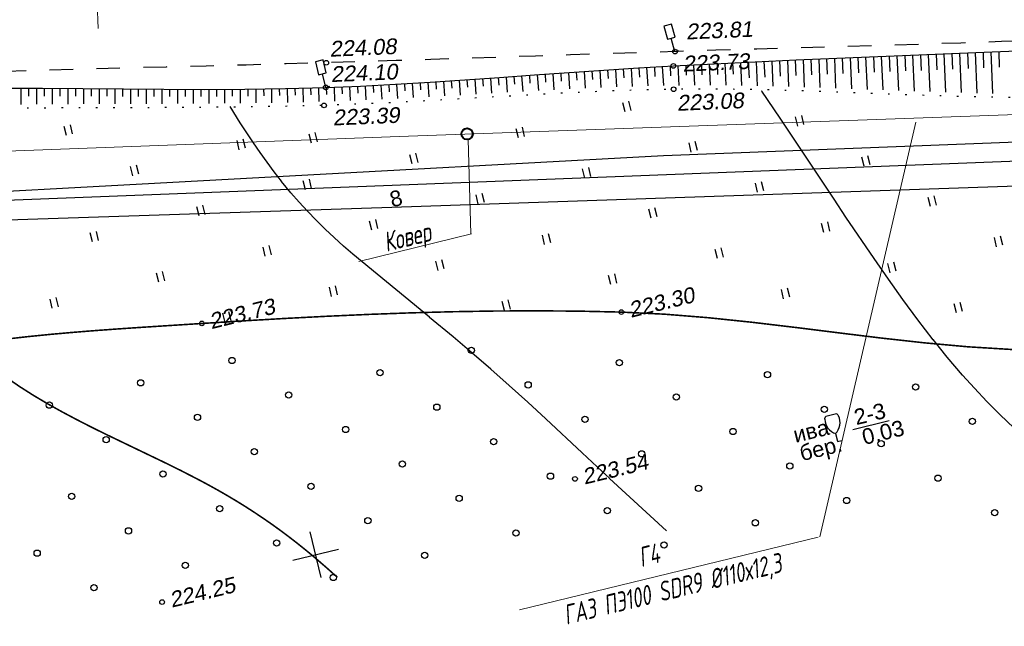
# Model space of a CAD drawing. Header units: millimetres. Extents: x -10 to 1169, y 1 to 1686.
# Tile 140 of 224: x 1001 to 1064, y 802 to 841. Entities that reach past the tile are written whole.
import ezdxf
from ezdxf.enums import TextEntityAlignment as Align
from ezdxf.lldxf.tags import DXFTag

# ---------------------------------------------------------------- set-up
doc = ezdxf.new("R2010")
doc.units = ezdxf.units.MM
for name, pattern in [('ADOT1', [1, 0, -1]), ('AHIDDEN1', [2, 0.5, -1.5]), ('AHIDDEN2', [3, 1.5, -1.5]), ('CONTI', [0]), ('PHANTOM2', [1.25, 0.625, -0.125, 0.125, -0.125, 0.125, -0.125])]:
    doc.linetypes.add(name, pattern=pattern)
for name, color, linetype in [('CONTURS', 7, 'Continuous'), ('COORDS', 7, 'Continuous'), ('GPR_PICK', 7, 'Continuous'), ('IZOLINES', 32, 'Continuous'), ('PDIGIT', 170, 'Continuous'), ('PICKETS', 7, 'Continuous'), ('ОБЪЕКТЫ_АВТОДОРОГ', 7, 'Continuous'), ('УЧАСТКИ', 7, 'Continuous')]:
    doc.layers.add(name, color=color, linetype=linetype)
doc.layers.add('СВЯЗЬ', color=170, linetype='Связь', lineweight=30)
doc.styles.add('GPR', font='isocpeui.ttf', dxfattribs={"width": 0.8})
doc.styles.get("Standard").update_dxf_attribs({"font": 'arial.ttf'})
tags = doc.linetypes.add('газ', pattern='A,42.7,-5.08,["Г",Standard,S=2.54,R=0,X=-2.54,Y=-1.27],-3.81', length=51.59).pattern_tags.tags
tags[6] = DXFTag(74, 10)
doc.linetypes.add('Связь', pattern='A,12.5,[130,ltypeshp.shx,S=1,R=-30,X=0,Y=0.9],1,[130,ltypeshp.shx,S=1,R=-30,X=0,Y=0.9],1,[130,ltypeshp.shx,S=1,R=-30,X=0,Y=0.9],4.5', length=19)

# ---------------------------------------------------------------- blocks, each defined once
blk = doc.blocks.new('206_3')
at = {"layer": 'CONTURS'}
for p, q in [((0.5, 3.5), (-0.5, 3.5)), ((-0.5, 3.5), (-0.5, 1.8)), ((0.5, 1.8), (0.5, 3.5)), ((-0.5, 1.8), (0.5, 1.8)), ((0, 0), (0, 1.8)), ((0.5, 0), (0, 0))]:
    blk.add_line(p, q, dxfattribs=at)
blk = doc.blocks.new('401')
at = {"layer": 'CONTURS'}
for p, q in [((0, 0), (0, 1.2)), ((0.8, 0), (0.8, 1.2))]:
    blk.add_line(p, q, dxfattribs=at)
blk = doc.blocks.new('390_2')
at = {"layer": 'CONTURS', "color": 7}
for p, q in [((0.7, 3.47), (-0.69, 3.47)), ((0, 1.06), (0, 0.03)), ((0.02, 0), (0.58, 0))]:
    blk.add_line(p, q, dxfattribs=at)
at = {"layer": 'CONTURS', "color": 7, "linetype": 'Continuous'}
for centre, radius, start, end in [((1.01, 2.72), 1.95, 167.2459, 239.376), ((-19.94, 7.46), 19.52, 347.2459, 347.6983), ((-0.65, 3.26), 0.22, 101.9408, 167.6983), ((-0.69, 3.45), 0.0195, 90, 101.9408), ((-1.01, 2.72), 1.95, 300.624, 12.7541), ((0.65, 3.26), 0.22, 12.3017, 76.9673), ((19.94, 7.46), 19.52, 192.3017, 192.7541)]:
    blk.add_arc(centre, radius, start, end, dxfattribs=at)
blk = doc.blocks.new('373')
at = {"layer": 'CONTURS'}
blk.add_circle((0, 0), 0.4, dxfattribs=at)
blk = doc.blocks.new('пкк')
at = {"layer": 'ОБЪЕКТЫ_АВТОДОРОГ', "lineweight": 15, "ltscale": 200}
blk.add_line((-0.011, -0.822), (-0.008, 0.805), dxfattribs=at)

msp = doc.modelspace()

# ---------------------------------------------------------------- linework, layer by layer
at = {"linetype": 'Continuous', "lineweight": 40}
msp.add_circle((1029.70348, 833.72906), 0.36213, dxfattribs=at)
at = {"layer": 'CONTURS', "lineweight": -2}
for p, q in [((1054.15317, 838.6047), (1054.2374, 836.6148)), ((1054.65274, 838.62562), (1054.69473, 837.6265)), ((1055.1523, 838.64653), (1055.23872, 836.57641)), ((1055.65187, 838.6673), (1055.69329, 837.66816)), ((1056.15143, 838.68806), (1056.23998, 836.53815)), ((1056.65103, 838.7083), (1056.69196, 837.70914)), ((1057.15062, 838.72854), (1057.24147, 836.49998)), ((1057.65021, 838.74878), (1057.69076, 837.7496)), ((1058.1498, 838.76902), (1058.24306, 836.46181)), ((1058.6494, 838.78897), (1058.68961, 837.78978)), ((1059.149, 838.80893), (1059.24441, 836.42825)), ((1059.64861, 838.8287), (1059.68853, 837.8295)), ((1060.14822, 838.84848), (1060.24596, 836.39474)), ((1060.64783, 838.86825), (1060.68753, 837.86904)), ((1061.14743, 838.88803), (1061.24746, 836.36511)), ((1061.64705, 838.90756), (1061.68658, 837.90834)), ((1062.14667, 838.92709), (1062.24877, 836.3407)), ((1062.64629, 838.94662), (1062.68569, 837.94739)), ((1063.14591, 838.96615), (1063.25026, 836.31628)), ((1063.64553, 838.98566), (1063.68485, 837.98644)), ((1041.1685, 837.97634), (1041.2379, 836.79331)), ((1049.6575, 838.40757), (1049.70311, 837.40861)), ((1050.15697, 838.43049), (1050.23286, 836.75338)), ((1050.65647, 838.45291), (1050.70122, 837.45391)), ((1051.15596, 838.47533), (1051.23376, 836.72205)), ((1051.65549, 838.49714), (1051.69946, 837.49811)), ((1052.15501, 838.51895), (1052.23498, 836.68784)), ((1052.65454, 838.54076), (1052.69784, 837.5417)), ((1053.15406, 838.56257), (1053.23622, 836.65319)), ((1053.65362, 838.58364), (1053.69625, 837.58455)), ((1032.18946, 837.36339), (1032.25663, 836.38739)), ((1032.68818, 837.39915), (1032.72212, 836.90744)), ((1033.1869, 837.43491), (1033.2555, 836.44407)), ((1033.68562, 837.47064), (1033.7202, 836.97119)), ((1034.18434, 837.50638), (1034.25406, 836.49939)), ((1034.68307, 837.54197), (1034.71817, 837.03376)), ((1035.1818, 837.57756), (1035.25247, 836.55172)), ((1035.68054, 837.61316), (1035.71601, 837.09538)), ((1036.17927, 837.64875), (1036.25049, 836.6035)), ((1036.67808, 837.68315), (1036.71376, 837.15462)), ((1037.1769, 837.71756), (1037.2484, 836.64866)), ((1037.67572, 837.75191), (1037.71144, 837.21157)), ((1038.17453, 837.78627), (1038.24593, 836.6938)), ((1038.67347, 837.81893), (1038.70906, 837.26557)), ((1039.1724, 837.85159), (1039.24336, 836.73061)), ((1039.67137, 837.88364), (1039.7067, 837.31592)), ((1040.17034, 837.91569), (1040.2407, 836.76578)), ((1040.66942, 837.94601), (1040.70436, 837.36278)), ((1028.6978, 837.12202), (1028.72769, 836.65371)), ((1029.19671, 837.15491), (1029.25773, 836.21387)), ((1029.69555, 837.18905), (1029.72665, 836.71594)), ((1030.19438, 837.2232), (1030.2578, 836.2718)), ((1030.69316, 837.25806), (1030.72537, 836.77948)), ((1031.19195, 837.29293), (1031.25734, 836.33001)), ((1031.6907, 837.32816), (1031.72385, 836.84343)), ((1003.21096, 836.64072), (1003.2077, 835.63319)), ((1003.71095, 836.63728), (1003.70899, 836.13641)), ((1004.21094, 836.63385), (1004.20637, 835.63791)), ((1004.71093, 836.63039), (1004.70842, 836.13526)), ((1005.21092, 836.62692), (1005.20543, 835.64236)), ((1005.7109, 836.62255), (1005.70806, 836.13313)), ((1006.21088, 836.61817), (1006.20501, 835.64507)), ((1006.71086, 836.6138), (1006.70794, 836.13011)), ((1007.21084, 836.60942), (1007.20502, 835.64778)), ((1007.71082, 836.60531), (1007.70803, 836.12724)), ((1008.21081, 836.60119), (1008.20547, 835.65057)), ((1008.71079, 836.5974), (1008.70832, 836.1247)), ((1009.21078, 836.59361), (1009.20622, 835.65342)), ((1009.71076, 836.58982), (1009.70879, 836.12233)), ((1010.21075, 836.58602), (1010.2074, 835.65626)), ((1010.71074, 836.58404), (1010.70952, 836.12142)), ((1011.21074, 836.58206), (1011.2092, 835.66134)), ((1011.71074, 836.58037), (1011.71048, 836.12214)), ((1012.21074, 836.57868), (1012.21126, 835.66648)), ((1012.71073, 836.57799), (1012.71166, 836.12396)), ((1013.21073, 836.5773), (1013.21391, 835.67337)), ((1013.71073, 836.57924), (1013.71296, 836.12871)), ((1014.21073, 836.58118), (1014.21648, 835.68297)), ((1014.71072, 836.58313), (1014.71434, 836.13545)), ((1015.21072, 836.58507), (1015.21943, 835.69257)), ((1015.71069, 836.59057), (1015.716, 836.14533)), ((1016.21066, 836.59608), (1016.2232, 835.70759)), ((1016.71061, 836.60317), (1016.71783, 836.15944)), ((1017.21056, 836.61026), (1017.22692, 835.72382)), ((1017.7105, 836.61808), (1017.71979, 836.17555)), ((1018.21044, 836.6259), (1018.23125, 835.74221)), ((1018.71025, 836.63967), (1018.72164, 836.1972))]:
    msp.add_line(p, q, dxfattribs=at)
at = {"layer": 'CONTURS', "color": 1, "linetype": 'газ', "lineweight": 15}
for p, q in [((1025.36213, 833.5638), (1088.45005, 835.82754)), ((980.68152, 831.88732), (1025.36213, 833.5638))]:
    msp.add_line(p, q, dxfattribs=at)
at = {"layer": 'CONTURS', "color": 0, "linetype": 'CONTI', "lineweight": 15}
for p, q in [((1052.21846, 808.00638), (1058.35135, 834.48999)), ((1029.95118, 827.3453), (1029.76952, 833.3796)), ((1029.98468, 827.34588), (1022.78295, 825.58587)), ((1052.12327, 807.98521), (1033.06013, 803.32645))]:
    msp.add_line(p, q, dxfattribs=at)
at = {"layer": 'CONTURS', "linetype": 'AHIDDEN2', "flags": 128}
msp.add_lwpolyline([(1109.46278, 841.84269), (1107.40109, 841.76771), (1105.08713, 841.67123), (1102.77355, 841.5702), (1100.46076, 841.47237), (1098.14915, 841.38552), (1095.23574, 841.27242), (1092.32322, 841.13536), (1089.4114, 840.97976), (1086.50005, 840.81099), (1083.58897, 840.63445), (1080.67796, 840.45555), (1077.76681, 840.27966), (1074.8553, 840.1122), (1071.94322, 839.95854), (1069.03038, 839.8241), (1066.42667, 839.71917), (1063.82257, 839.62325), (1061.21815, 839.53474), (1058.61348, 839.45204), (1056.00864, 839.37357), (1053.40367, 839.29774), (1050.79867, 839.22294), (1048.19369, 839.14758), (1045.5888, 839.07008), (1042.98407, 838.98883), (1040.75721, 838.91696), (1038.53037, 838.84454), (1036.30354, 838.77179), (1034.07672, 838.69895), (1031.84989, 838.62624), (1029.62305, 838.5539), (1027.39619, 838.48216), (1025.16931, 838.41124), (1022.94239, 838.34137), (1020.71544, 838.2728), (1018.15817, 838.19844), (1015.60069, 838.12986), (1013.04307, 838.06501), (1010.48539, 838.00182), (1007.92774, 837.93825), (1005.37019, 837.87225), (1002.81282, 837.80177), (1000.25572, 837.72476), (997.69896, 837.63917), (995.14263, 837.54295), (992.34144, 837.42235), (989.54086, 837.28686), (986.74075, 837.13985), (983.94097, 836.98469), (981.14138, 836.82476), (978.34184, 836.66342), (975.54222, 836.50404), (972.74238, 836.35001), (969.94218, 836.20468), (967.14147, 836.07142), (962.08185, 835.8596), (957.02109, 835.67559), (951.95942, 835.51337), (946.8971, 835.3669), (941.83436, 835.23014), (936.77145, 835.09708), (931.70861, 834.96168), (926.64608, 834.81791), (921.58411, 834.65974), (916.52293, 834.48113), (913.5559, 834.36581), (910.58908, 834.24464), (907.62242, 834.11921), (904.65586, 833.99107), (901.68934, 833.86178), (898.7228, 833.73292), (895.75619, 833.60604), (892.78945, 833.48271), (889.82253, 833.36449), (886.85536, 833.25295), (883.95065, 833.1581), (881.04517, 833.08029), (878.1392, 833.01345), (875.23304, 832.95154), (872.32696, 832.88849), (869.42124, 832.81824), (866.51618, 832.73473), (863.61205, 832.63191), (860.70913, 832.5037), (857.80772, 832.34407), (857.36338, 832.3164), (856.91908, 832.28787), (856.47482, 832.25868), (856.03057, 832.22902), (855.58635, 832.19909), (855.14212, 832.16907), (854.69789, 832.13916), (854.25364, 832.10955), (853.80936, 832.08044), (853.36504, 832.05203), (851.25394, 831.92288), (849.1424, 831.801), (847.03046, 831.6856), (844.91818, 831.57586), (842.80564, 831.471), (840.69288, 831.37021), (838.57996, 831.2727), (836.46694, 831.17767), (834.35388, 831.08431), (832.24083, 830.99184), (829.81395, 830.88886), (827.38683, 830.7914), (824.9595, 830.69863), (823.49292, 830.64494)], dxfattribs=at)
at = {"layer": 'CONTURS', "linetype": 'Continuous', "flags": 128}
msp.add_lwpolyline([(1000.01298, 836.64997), (1002.59728, 836.64493), (1005.1819, 836.62718), (1007.76661, 836.60456), (1010.35117, 836.58496), (1012.93536, 836.57624), (1015.51893, 836.58626), (1018.10166, 836.62291), (1020.68332, 836.69404), (1022.9043, 836.78547), (1025.12447, 836.89996), (1027.344, 837.03275), (1029.56308, 837.17907), (1031.78188, 837.33416), (1034.00059, 837.49326), (1036.21939, 837.65161), (1038.43845, 837.80445), (1040.65795, 837.94701), (1042.87809, 838.07453), (1045.48744, 838.20928), (1048.09722, 838.33597), (1050.70738, 838.45575), (1053.31785, 838.56973), (1055.92855, 838.67903), (1058.53943, 838.7848), (1061.15042, 838.88815), (1063.76146, 838.99021), (1066.37247, 839.0921)], dxfattribs=at)
at = {"layer": 'CONTURS', "linetype": 'ADOT1', "flags": 128}
msp.add_lwpolyline([(1109.40933, 838.32238), (1107.09735, 838.23778), (1104.75139, 838.14015), (1102.40589, 838.03653), (1100.06123, 837.93275), (1097.7178, 837.83461), (1094.79585, 837.69497), (1091.87513, 837.5166), (1088.95534, 837.31082), (1086.03617, 837.08894), (1083.11731, 836.86228), (1080.19845, 836.64216), (1077.27929, 836.43989), (1074.35951, 836.2668), (1071.43881, 836.13419), (1068.51687, 836.05339), (1065.95558, 836.03534), (1063.39346, 836.06322), (1060.8307, 836.12571), (1058.26748, 836.21147), (1055.70399, 836.30918), (1053.14042, 836.40751), (1050.57696, 836.49513), (1048.01379, 836.56071), (1045.45111, 836.59292), (1042.8891, 836.58044), (1040.65704, 836.53038), (1038.42541, 836.45172), (1036.19412, 836.35076), (1033.96305, 836.23383), (1031.73207, 836.10724), (1029.50108, 835.97732), (1027.26996, 835.85037), (1025.0386, 835.73271), (1022.80687, 835.63067), (1020.57467, 835.55056), (1017.99139, 835.48615), (1015.40745, 835.44436), (1012.82302, 835.41962), (1010.23825, 835.40636), (1007.65332, 835.399), (1005.06838, 835.392), (1002.4836, 835.37976), (999.89913, 835.35674), (997.31514, 835.31736), (994.73179, 835.25604), (991.9463, 835.16934), (989.16103, 835.0698), (986.37603, 834.95849), (983.59133, 834.83643), (980.80695, 834.70467), (978.02293, 834.56426), (975.2393, 834.41624), (972.45608, 834.26165), (969.67332, 834.10154), (966.89104, 833.93695), (964.41038, 833.77409), (961.9307, 833.58767), (959.45171, 833.38541), (956.97314, 833.17507), (954.49472, 832.9644), (952.01615, 832.76113), (949.53717, 832.57302), (947.0575, 832.40781), (944.57686, 832.27324), (942.09497, 832.17706), (939.55526, 832.12741), (937.01431, 832.12363), (934.47239, 832.15516), (931.92975, 832.21146), (929.38666, 832.28198), (926.84338, 832.35617), (924.30017, 832.42348), (921.7573, 832.47336), (919.21503, 832.49527), (916.67362, 832.47866), (913.69463, 832.41702), (910.71597, 832.32707), (907.73765, 832.21277), (904.75968, 832.07803), (901.78204, 831.92678), (898.80475, 831.76297), (895.82781, 831.59052), (892.85121, 831.41336), (889.87496, 831.23543), (886.89906, 831.06065), (884.02061, 830.92162), (881.13553, 830.82333), (878.24682, 830.74592), (875.35744, 830.66951), (872.47036, 830.57425), (869.58857, 830.44026), (866.71502, 830.24769), (863.8527, 829.97665), (861.00458, 829.6073), (858.17363, 829.11976), (857.68234, 829.01933), (857.1919, 828.91221), (856.70206, 828.80034), (856.21262, 828.68563), (855.72333, 828.57004), (855.23398, 828.45548), (854.74433, 828.34389), (854.25415, 828.2372), (853.76323, 828.13735), (853.27133, 828.04626), (851.19889, 827.75727), (849.11309, 827.59668), (847.0163, 827.54156), (844.91085, 827.56896), (842.79912, 827.65595), (840.68346, 827.77957), (838.56623, 827.91689), (836.44977, 828.04496), (834.33646, 828.14085), (832.22863, 828.1816), (829.82931, 828.19243), (827.42962, 828.20981), (825.02972, 828.23005), (823.51719, 828.24227)], dxfattribs=at)
at = {"layer": 'CONTURS', "linetype": 'AHIDDEN1', "const_width": 0.1, "flags": 128}
msp.add_lwpolyline([(852.78693, 813.64249), (853.94312, 813.58304), (855.09823, 813.53651), (856.25225, 813.5029), (857.4052, 813.48221), (858.55707, 813.47443), (859.70785, 813.47958), (860.85756, 813.49765), (862.00618, 813.52863), (863.15373, 813.57254), (864.30019, 813.62936), (866.58695, 813.81286), (868.86487, 814.0964), (871.1359, 814.45926), (873.40197, 814.88071), (875.665, 815.34001), (877.92693, 815.81644), (880.1897, 816.28927), (882.45523, 816.73778), (884.72546, 817.14123), (887.00232, 817.47889), (890.31815, 817.89636), (893.64098, 818.28225), (896.96973, 818.63436), (900.30332, 818.95047), (903.64065, 819.22839), (906.98066, 819.4659), (910.32225, 819.6608), (913.66434, 819.81088), (917.00585, 819.91393), (920.34569, 819.96775), (922.5817, 820.01201), (924.83414, 820.09124), (927.09613, 820.18208), (929.36079, 820.26111), (931.62125, 820.30497), (933.87063, 820.29027), (936.10207, 820.19361), (938.30868, 819.99161), (940.48359, 819.6609), (942.61993, 819.17807), (944.08308, 818.74348), (945.53109, 818.23565), (946.96578, 817.66575), (948.38896, 817.04491), (949.80243, 816.38429), (951.20803, 815.69504), (952.60754, 814.98831), (954.0028, 814.27524), (955.39562, 813.56699), (956.7878, 812.8747), (957.87422, 812.28261), (958.94588, 811.601), (960.00779, 810.86558), (961.06502, 810.11204), (962.1226, 809.37607), (963.18557, 808.69339), (964.25898, 808.09967), (965.34786, 807.63062), (966.45726, 807.32194), (967.59221, 807.20932), (968.19275, 807.23265), (968.8021, 807.30118), (969.41806, 807.4085), (970.03846, 807.54821), (970.66109, 807.71391), (971.28379, 807.89921), (971.90435, 808.09771), (972.5206, 808.30301), (973.13034, 808.5087), (973.7314, 808.7084), (975.33216, 809.30312), (976.887, 810.01178), (978.40415, 810.81405), (979.89185, 811.68962), (981.3583, 812.61816), (982.81175, 813.57934), (984.26041, 814.55286), (985.71252, 815.51838), (987.1763, 816.45558), (988.65997, 817.34415), (989.01174, 817.55122), (989.36102, 817.7654), (989.70889, 817.98361), (990.05645, 818.20278), (990.40476, 818.41983), (990.75492, 818.63169), (991.108, 818.83528), (991.4651, 819.02753), (991.82729, 819.20536), (992.19566, 819.36569), (992.82095, 819.58971), (993.46298, 819.76791), (994.11887, 819.9078), (994.78574, 820.01686), (995.4607, 820.10261), (996.14088, 820.17254), (996.82338, 820.23416), (997.50533, 820.29497), (998.18384, 820.36246), (998.85604, 820.44414), (1000.2402, 820.62203), (1001.62712, 820.77963), (1003.01636, 820.91956), (1004.40749, 821.04442), (1005.80009, 821.15683), (1007.19371, 821.2594), (1008.58792, 821.35474), (1009.9823, 821.44547), (1011.37641, 821.5342), (1012.76982, 821.62354), (1015.44397, 821.79169), (1018.12069, 821.94677), (1020.79937, 822.08572), (1023.47938, 822.20549), (1026.16011, 822.30303), (1028.84094, 822.3753), (1031.52125, 822.41924), (1034.20042, 822.43181), (1036.87784, 822.40995), (1039.55288, 822.35062), (1042.32617, 822.21593), (1045.09772, 821.99214), (1047.86785, 821.70341), (1050.63687, 821.37393), (1053.4051, 821.02789), (1056.17286, 820.68947), (1058.94045, 820.38285), (1061.70818, 820.13221), (1064.47639, 819.96174), (1067.24537, 819.89562), (1070.09475, 820.00208), (1072.95096, 820.29477), (1075.8111, 820.71556), (1078.67224, 821.20631), (1081.5315, 821.70886), (1084.38596, 822.16508), (1087.23273, 822.51683), (1090.0689, 822.70596), (1092.89157, 822.67432), (1095.69782, 822.36378), (1096.30769, 822.25638), (1096.91741, 822.13961), (1097.52685, 822.01456), (1098.13587, 821.88234), (1098.74435, 821.74404), (1099.35215, 821.60075), (1099.95914, 821.45359), (1100.56519, 821.30365), (1101.17017, 821.15202), (1101.77395, 820.9998), (1103.74493, 820.45353), (1105.69391, 819.82832), (1107.37499, 819.23243)], dxfattribs=at)
at = {"layer": 'CONTURS'}
msp.add_lwpolyline([(1054.32818, 814.85386), (1056.64213, 815.41936)], dxfattribs=at)
at = {"layer": 'COORDS', "lineweight": -2}
for p, q in [((1020.38949, 805.40685), (1019.67729, 808.32108)), ((1018.57627, 806.50786), (1021.4905, 807.22006))]:
    msp.add_line(p, q, dxfattribs=at)
at = {"layer": 'IZOLINES'}
for points in [[(1064.62255, 814.95664), (1063.74004, 815.7875), (1062.88353, 816.64456), (1062.0923, 817.48269), (1061.33929, 818.32233), (1061.34504, 818.31752), (1060.36383, 819.47004), (1059.4544, 820.59838), (1059.46551, 820.58532), (1058.48725, 821.85544), (1057.53496, 823.1449), (1056.60348, 824.44932), (1055.68861, 825.76535), (1053.8938, 828.42106), (1053.13357, 829.56523), (1053.13396, 829.56239), (1050.85141, 833.01533), (1049.69929, 834.73541), (1048.51769, 836.45609), (1048.5116, 836.46481), (1048.5116, 836.46481), (1048.5116, 836.46481), (1048.5116, 836.46481), (1048.51159, 836.46481)], [(1042.43319, 808.37198), (1038.80458, 811.73272), (1038.79869, 811.73816), (1038.78692, 811.74904), (1038.79939, 811.73817), (1038.33846, 812.16412), (1038.33839, 812.16418), (1038.33825, 812.16431), (1038.33758, 812.16396), (1037.05806, 813.35758), (1037.05586, 813.35964), (1037.05586, 813.35964), (1037.05586, 813.35964), (1037.05586, 813.35964), (1037.05586, 813.35965), (1037.05586, 813.35965), (1037.05585, 813.35965), (1037.05565, 813.35889), (1034.7418, 815.52611), (1033.57637, 816.60053), (1032.40142, 817.66443), (1031.21518, 818.71562), (1030.01675, 819.75276), (1028.80629, 820.77572), (1027.31184, 822.00974), (1027.30169, 822.01804), (1027.28139, 822.03462), (1027.29963, 822.01798), (1022.40665, 826.04422), (1021.80809, 826.57053), (1021.21832, 827.10652), (1020.63906, 827.65367), (1020.07198, 828.21321), (1019.51853, 828.78599), (1018.97985, 829.37241), (1018.45671, 829.97247), (1017.86054, 830.69649), (1017.85693, 830.70101), (1017.85693, 830.70101), (1017.85693, 830.70101), (1017.85693, 830.70101), (1017.85693, 830.70102), (1017.85761, 830.70221), (1017.3874, 831.30364), (1016.93205, 831.91622), (1016.48966, 832.53808), (1016.0591, 833.16808), (1015.22778, 834.4474), (1014.58222, 835.48709)]]:
    msp.add_lwpolyline(points, dxfattribs=at)
at = {"layer": 'IZOLINES', "const_width": 0.1}
msp.add_lwpolyline([(1021.42066, 805.41054), (1020.68743, 806.06673), (1019.92755, 806.71967), (1019.92222, 806.72415), (1019.92222, 806.72415), (1019.92222, 806.72415), (1019.92221, 806.72415), (1019.92221, 806.72415), (1019.92114, 806.72383), (1019.40078, 807.1556), (1018.87319, 807.57841), (1018.33885, 807.99253), (1017.79768, 808.39758), (1017.24968, 808.79319), (1016.69489, 809.17908), (1016.13342, 809.55506), (1015.56549, 809.92105), (1014.99135, 810.27709), (1014.41135, 810.62336), (1013.82592, 810.96024), (1013.23552, 811.28823), (1012.6407, 811.60803), (1011.44018, 812.22649), (1011.43077, 812.23122), (1011.41194, 812.24068), (1011.43076, 812.23115), (1010.48396, 812.69967), (1008.57998, 813.61529), (1006.67631, 814.53144), (1005.7295, 814.99971), (1004.78866, 815.47972), (1003.85598, 815.9751), (1002.93401, 816.48972), (1002.02587, 817.0278), (1001.13558, 817.59406), (1000.26828, 818.19378)], dxfattribs=at)
at = {"layer": 'PDIGIT', "color": 7, "lineweight": -2}
for p, q in [((1041.66768, 838.00501), (1041.70222, 837.40476)), ((1042.16686, 838.03368), (1042.23561, 836.8157)), ((1042.66608, 838.06152), (1042.70031, 837.44264)), ((1043.1653, 838.08937), (1043.23345, 836.83181)), ((1043.66464, 838.11515), (1043.69878, 837.4747)), ((1044.16397, 838.14094), (1044.2324, 836.8367)), ((1044.66331, 838.16672), (1044.69763, 837.50293)), ((1045.16264, 838.19251), (1045.23151, 836.84159)), ((1045.66203, 838.21725), (1045.69668, 837.52719)), ((1046.16142, 838.242), (1046.23115, 836.83265)), ((1046.66083, 838.26624), (1046.69599, 837.54631)), ((1047.16024, 838.29049), (1047.23116, 836.8201)), ((1047.65966, 838.31465), (1047.70722, 837.31578)), ((1048.15907, 838.33881), (1048.23122, 836.80457)), ((1048.65855, 838.36173), (1048.70504, 837.36281)), ((1049.15802, 838.38465), (1049.23202, 836.77898)), ((1021.20907, 836.71568), (1021.2426, 835.82469)), ((1021.70865, 836.73625), (1021.72649, 836.28947)), ((1022.20823, 836.75682), (1022.24607, 835.8607)), ((1022.70774, 836.77896), (1022.72777, 836.32994)), ((1023.20725, 836.80109), (1023.24952, 835.90117)), ((1023.70658, 836.82685), (1023.72868, 836.37547)), ((1024.20592, 836.8526), (1024.25204, 835.947)), ((1024.70524, 836.87868), (1024.72923, 836.4247)), ((1025.20456, 836.90476), (1025.25439, 835.99444)), ((1025.70367, 836.93462), (1025.72935, 836.47772)), ((1026.20277, 836.96447), (1026.25567, 836.04723)), ((1026.70188, 836.99433), (1026.72902, 836.53398)), ((1027.20099, 837.02419), (1027.25664, 836.10001)), ((1027.69993, 837.05666), (1027.72848, 836.59257)), ((1028.19888, 837.08912), (1028.25742, 836.15695)), ((1001.21098, 836.64763), (1001.21168, 835.61843)), ((1001.71098, 836.64666), (1001.71082, 836.13477)), ((1002.21098, 836.64569), (1002.20963, 835.62732)), ((1002.71097, 836.6432), (1002.70982, 836.13673)), ((1019.21006, 836.65344), (1019.23483, 835.76723)), ((1019.70987, 836.66722), (1019.72326, 836.22348)), ((1020.20968, 836.68099), (1020.23847, 835.79224)), ((1020.70938, 836.69833), (1020.72495, 836.2534))]:
    msp.add_line(p, q, dxfattribs=at)
at = {"layer": 'PICKETS', "color": 7, "lineweight": -2}
for centre in [(1042.98407, 838.98883), (1020.71544, 838.2728), (1042.87809, 838.07453), (1020.68332, 836.69404), (1042.8891, 836.58044), (1020.57467, 835.55056), (1039.55288, 822.35062), (1012.76982, 821.62354), (1036.5943, 811.69771), (1010.23357, 803.83387)]:
    msp.add_circle(centre, 0.15, dxfattribs=at)
at = {"layer": 'СВЯЗЬ', "linetype": 'Связь', "lineweight": 30}
msp.add_lwpolyline([(1109.32725, 833.13937), (1087.91722, 834.09658), (1042.2468, 832.32229), (988.97859, 829.43292), (958.01445, 827.17765), (919.81995, 828.12122), (807.31635, 823.40339), (793.89155, 823.78081), (759.30045, 821.67239), (714.11059, 817.99562), (696.4276, 819.22121), (685.74414, 818.48585), (645.83462, 814.4414), (583.03433, 811.69109)], dxfattribs=at)
at = {"layer": 'УЧАСТКИ', "color": 6, "linetype": 'Continuous', "lineweight": -2}
for p, q in [((823.57403, 822.61359), (1109.33976, 833.74071)), ((1100.79643, 831.61465), (1024.9093, 829.03534)), ((1024.9093, 829.03534), (961.64154, 826.92527))]:
    msp.add_line(p, q, dxfattribs=at)

# ---------------------------------------------------------------- block references
at = {"layer": 'CONTURS', "lineweight": -2, "xscale": 0.5}
for name, p, yscale, zscale, rotation in [('206_3', (1042.97121, 838.97802), 0.4999999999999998, 0.4999999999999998, 15.0095494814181), ('206_3', (1020.68332, 836.69404), 0.5, 0.5, 13.73311783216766), ('401', (1039.79109, 835.13841), 0.5, 0.5, 13.73311783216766), ('401', (1050.82182, 834.23117), 0.5, 0.5, 13.73311783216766), ('401', (1004.12987, 833.62931), 0.5, 0.5, 13.73311783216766), ('401', (1032.99121, 833.47661), 0.5, 0.5, 13.73311783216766), ('401', (1015.1606, 832.72206), 0.5, 0.5, 13.73311783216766), ('401', (1044.02194, 832.56937), 0.5, 0.5, 13.73311783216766), ('401', (1026.19133, 831.81482), 0.5, 0.5, 13.73311783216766), ('401', (1055.05266, 831.66212), 0.5, 0.5, 13.73311783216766), ('401', (1008.36072, 831.06026), 0.5, 0.5, 13.73311783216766), ('401', (1037.22205, 830.90757), 0.5, 0.5, 13.73311783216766), ('401', (1019.39144, 830.15302), 0.5, 0.5, 13.73311783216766), ('401', (1048.25278, 830.00033), 0.5, 0.5, 13.73311783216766), ('401', (1030.42217, 829.24577), 0.5, 0.5, 13.73311783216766), ('401', (1012.59156, 828.49122), 0.5, 0.5, 13.73311783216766), ('401', (1059.2835, 829.09308), 0.5, 0.5, 13.73311783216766), ('401', (1041.45289, 828.33853), 0.5, 0.5, 13.73311783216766), ('401', (1023.62228, 827.58398), 0.5, 0.5, 13.73311783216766), ('401', (1052.48362, 827.43128), 0.5, 0.5, 13.73311783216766), ('401', (1005.79167, 826.82942), 0.5, 0.5, 13.73311783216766), ('401', (1034.65301, 826.67673), 0.5, 0.5, 13.73311783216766), ('401', (1063.51434, 826.52404), 0.5, 0.5, 13.73311783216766), ('401', (1016.8224, 825.92218), 0.5, 0.5, 13.73311783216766), ('401', (1045.68373, 825.76948), 0.5, 0.5, 13.73311783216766), ('401', (1027.85312, 825.01493), 0.5, 0.5, 13.73311783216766), ('401', (1056.71446, 824.86224), 0.5, 0.5, 13.73311783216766), ('401', (1010.02251, 824.26038), 0.5, 0.5, 13.73311783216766), ('401', (1038.88385, 824.10769), 0.5, 0.5, 13.73311783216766), ('401', (1021.05324, 823.35313), 0.5, 0.5, 13.73311783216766), ('401', (1049.91457, 823.20044), 0.5, 0.5, 13.73311783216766), ('401', (1003.22263, 822.59858), 0.5, 0.5, 13.73311783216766), ('401', (1032.08396, 822.44589), 0.5, 0.5, 13.73311783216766), ('401', (1060.9453, 822.2932), 0.5, 0.5, 13.73311783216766), ('401', (1014.25335, 821.69134), 0.5, 0.5, 13.73311783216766), ('373', (1029.97668, 819.90485), 0.5, 0.5, 13.73311783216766), ('373', (1014.6933, 819.25809), 0.5, 0.5, 13.73311783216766), ('373', (1039.43159, 819.12721), 0.5, 0.5, 13.73311783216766), ('373', (1024.14821, 818.48045), 0.5, 0.5, 13.73311783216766), ('373', (1048.8865, 818.34957), 0.5, 0.5, 13.73311783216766), ('373', (1008.86483, 817.83369), 0.5, 0.5, 13.73311783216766), ('373', (1033.60312, 817.70281), 0.5, 0.5, 13.73311783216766), ('373', (1018.31974, 817.05605), 0.5, 0.5, 13.73311783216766), ('373', (1058.34141, 817.57193), 0.5, 0.5, 13.73311783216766), ('373', (1003.03636, 816.4093), 0.5, 0.5, 13.73311783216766), ('373', (1043.05803, 816.92517), 0.5, 0.5, 13.73311783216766), ('373', (1027.77465, 816.27842), 0.5, 0.5, 13.73311783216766), ('373', (1052.51293, 816.14754), 0.5, 0.5, 13.73311783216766), ('373', (1012.49127, 815.63166), 0.5, 0.5, 13.73311783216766), ('373', (1037.22955, 815.50078), 0.5, 0.5, 13.73311783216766), ('390_2', (1053.35487, 814.08283), 0.5, 0.5, 13.73311783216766), ('373', (1061.96784, 815.3699), 0.5, 0.5, 13.73311783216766), ('373', (1021.94617, 814.85402), 0.5, 0.5, 13.73311783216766), ('373', (1046.68446, 814.72314), 0.5, 0.5, 13.73311783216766), ('373', (1006.66279, 814.20726), 0.5, 0.5, 13.73311783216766), ('373', (1031.40108, 814.07638), 0.5, 0.5, 13.73311783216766), ('373', (1056.13937, 813.9455), 0.5, 0.5, 13.73311783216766), ('373', (1016.1177, 813.42962), 0.5, 0.5, 13.73311783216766), ('373', (1040.85599, 813.29874), 0.5, 0.5, 13.73311783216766), ('373', (1025.57261, 812.65198), 0.5, 0.5, 13.73311783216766), ('373', (1010.28923, 812.00522), 0.5, 0.5, 13.73311783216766), ('373', (1050.3109, 812.5211), 0.5, 0.5, 13.73311783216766), ('373', (1035.02752, 811.87434), 0.5, 0.5, 13.73311783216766), ('373', (1059.7658, 811.74346), 0.5, 0.5, 13.73311783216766), ('373', (1019.74414, 811.22758), 0.5, 0.5, 13.73311783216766), ('373', (1044.48242, 811.0967), 0.5, 0.5, 13.73311783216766), ('373', (1004.46076, 810.58082), 0.5, 0.5, 13.73311783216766), ('373', (1029.19904, 810.44994), 0.5, 0.5, 13.73311783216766), ('373', (1053.93733, 810.31906), 0.5, 0.5, 13.73311783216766), ('373', (1013.91566, 809.80318), 0.5, 0.5, 13.73311783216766), ('373', (1038.65395, 809.6723), 0.5, 0.5, 13.73311783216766), ('373', (1063.39224, 809.54142), 0.5, 0.5, 13.73311783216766), ('373', (1023.37057, 809.02555), 0.5, 0.5, 13.73311783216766), ('373', (1048.10886, 808.89466), 0.5, 0.5, 13.73311783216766), ('373', (1008.08719, 808.37879), 0.5, 0.5, 13.73311783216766), ('373', (1032.82548, 808.24791), 0.5, 0.5, 13.73311783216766), ('373', (1017.5421, 807.60115), 0.5, 0.5, 13.73311783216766), ('373', (1002.25872, 806.95439), 0.5, 0.5, 13.73311783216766), ('373', (1042.28039, 807.47027), 0.5, 0.5, 13.73311783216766), ('373', (1026.99701, 806.82351), 0.5, 0.5, 13.73311783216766), ('373', (1011.71363, 806.17675), 0.5, 0.5, 13.73311783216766), ('373', (1021.16853, 805.39911), 0.5, 0.5, 13.73311783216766), ('373', (1005.88515, 804.75235), 0.5, 0.5, 13.73311783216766)]:
    msp.add_blockref(name, p, dxfattribs=dict(at, yscale=yscale, zscale=zscale, rotation=rotation))
at = {"layer": 'PDIGIT', "color": 7, "lineweight": -2, "xscale": 0.5, "yscale": 0.5, "zscale": 0.5, "rotation": 13.73311783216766}
msp.add_blockref('401', (1019.76721, 833.13429), dxfattribs=at)
at = {"layer": 'ОБЪЕКТЫ_АВТОДОРОГ', "color": 0, "linetype": 'PHANTOM2', "lineweight": 15, "rotation": 2.109970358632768}
msp.add_blockref('пкк', (1006.12901, 841.2853), dxfattribs=at)

# ---------------------------------------------------------------- texts
at = {"layer": 'CONTURS', "lineweight": -2}
for s, p in [('2-3', (1054.55332, 815.12787)), ('0.03', (1055.0621, 813.86118)), ('ива', (1050.67044, 813.99627)), ('бер.', (1051.07328, 812.82815))]:
    msp.add_text(s, height=1, rotation=13.7331178, dxfattribs=at).set_placement(p)
at = {"layer": 'GPR_PICK', "style": 'GPR', "width": 0.7}
for s, p in [('Ковер', (1026.0216, 826.55729)), ('Г4', (1041.46157, 806.21799)), ('ГАЗ ПЭ100 SDR9 %%C110х12,3', (1042.96376, 804.06899))]:
    msp.add_text(s, height=1.25, rotation=13.7331178, dxfattribs=at).set_placement(p, align=Align.CENTER)
at = {"layer": 'PDIGIT', "color": 7, "lineweight": -2, "oblique": 10}
for s, rotation, p in [('223.81', 2.3800122, (1043.69714, 839.75992)), ('224.08', 2.3800122, (1020.94164, 838.65666)), ('223.73', 2.3800122, (1043.4825, 837.70753)), ('224.10', 2.3800122, (1021.01634, 837.03915)), ('223.08', 2.3800122, (1043.11212, 835.202)), ('223.39', 2.3800122, (1021.14353, 834.26669)), ('223.30', 13.7331178, (1040.15729, 821.98361)), ('223.73', 13.7331178, (1013.37422, 821.25653)), ('223.54', 13.7331178, (1037.19871, 811.3307)), ('224.25', 13.7331178, (1010.83798, 803.46686))]:
    msp.add_text(s, height=1, rotation=rotation, dxfattribs=at).set_placement(p)
at = {"layer": 'УЧАСТКИ', "color": 6, "lineweight": -2}
msp.add_text('8', height=1, rotation=13.7331178, dxfattribs=at).set_placement((1024.9093, 829.03534))

doc.saveas('drawing.dxf')
